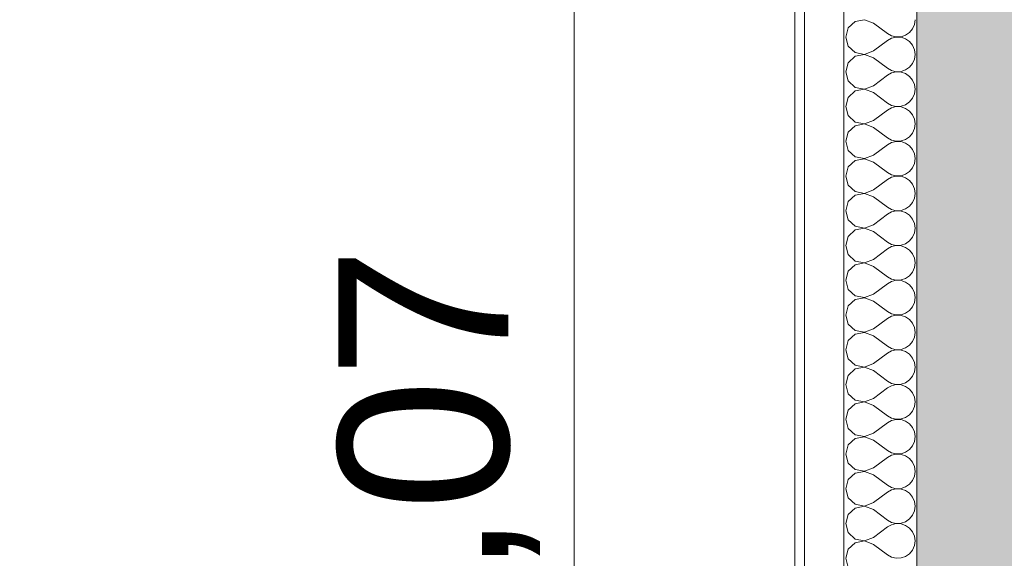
# Model space of a CAD drawing. Header units: millimetres. Extents: x -467606 to 1964440, y -17510 to 201584.
# Tile 24 of 43: x -451800 to -449776, y 6868 to 7976. Entities that reach past the tile are written whole.
import ezdxf

# ---------------------------------------------------------------- set-up
doc = ezdxf.new("R2010")
doc.units = ezdxf.units.MM
doc.header["$MEASUREMENT"] = 0
doc.set_wipeout_variables(frame=1)
doc.linetypes.add('Wipeout_Contour', pattern=[1000, 0, -1000])
doc.layers.add('АР-Стены_внешние_.АР', color=7, linetype='Continuous')
doc.layers.add('АР-Чертеж-Размеры.АР', color=7, linetype='Continuous')
for name, color, linetype, lineweight in [('АР-Стены_внешние_.АР_Ном._пера__1', 7, 'Continuous', 0), ('АР-Стены_внешние_.АР_Ном._пера__120', 7, 'Continuous', 0), ('АР-Стены_внутренние_пилоны.АР_Ном._пера__1', 7, 'Continuous', 0), ('АР-Чертеж-Размеры.АР_Ном._пера__1', 7, 'Continuous', 0)]:
    doc.layers.add(name, color=color, linetype=linetype, lineweight=lineweight)
doc.styles.add('РЎР“Р•РќР•Р\xa0Р\x98Р\xa0_РЎРўР\x98Р›Р¬_1', font='arial.ttf')
doc.styles.add('РЎР“Р•РќР•Р\xa0Р\x98Р\xa0_РЎРўР\x98Р›Р¬_2', font='arial.ttf')
doc.dimstyles.new('СГЕНЕРИР_СТИЛЬ__2', dxfattribs={"dimtxt": 350, "dimasz": 237.5, "dimexe": 0.18, "dimexo": 300000, "dimgap": 0, "dimtad": 1, "dimlfac": 0.001, "dimzin": 0, "dimdsep": 46, "dimtxsty": 'РЎР“Р•РќР•Р\xa0Р\x98Р\xa0_РЎРўР\x98Р›Р¬_1', "dimblk": 'ARROWHEAD_6', "dimblk1": 'ARROWHEAD_6', "dimblk2": 'ARROWHEAD_6', "dimcen": 0.09, "dimclrd": 7, "dimclre": 7, "dimclrt": 7, "dimadec": 0, "dimazin": 0, "dimtfac": 1, "dimtdec": 4, "dimtmove": 0, "dimatfit": 3, "dimfxl": 1, "dimtolj": 1, "dimtzin": 0, "dimarcsym": 0})
doc.dimstyles.new('СГЕНЕРИР_СТИЛЬ__7', dxfattribs={"dimtxt": 400, "dimasz": 237.5, "dimexe": 0.18, "dimexo": 2000, "dimgap": 0, "dimtad": 1, "dimlfac": 0.001, "dimzin": 0, "dimdsep": 46, "dimtxsty": 'РЎР“Р•РќР•Р\xa0Р\x98Р\xa0_РЎРўР\x98Р›Р¬_2', "dimblk": 'ARROWHEAD_6', "dimblk1": 'ARROWHEAD_6', "dimblk2": 'ARROWHEAD_6', "dimcen": 0.09, "dimclrd": 7, "dimclre": 7, "dimclrt": 7, "dimadec": 0, "dimazin": 0, "dimtfac": 1, "dimtdec": 4, "dimtmove": 0, "dimatfit": 3, "dimfxl": 1, "dimtolj": 1, "dimtzin": 0, "dimarcsym": 0})

# ---------------------------------------------------------------- blocks, each defined once
blk = doc.blocks.new('*X33')
at = {"layer": 'АР-Стены_внешние_.АР_Ном._пера__120', "color": 7, "linetype": 'Continuous', "lineweight": 0}
for p, q in [((-450096.4, 7958.8), (-450101.7, 7940)), ((-450082, 7971.9), (-450096.4, 7958.8)), ((-450062.8, 7975.6), (-450082, 7971.9)), ((-450044.6, 7968.6), (-450062.8, 7975.6)), ((-450044.6, 7968.6), (-450016, 7947.1)), ((-449970.5, 7949.4), (-449964.2, 7956.9)), ((-449964.2, 7956.9), (-449960.2, 7966)), ((-449960.2, 7966), (-449958.9, 7975.7)), ((-450101.7, 7940), (-450096.4, 7921.2)), ((-450016, 7947.1), (-450007.4, 7942.4)), ((-450007.4, 7937.6), (-450016, 7932.9)), ((-450007.4, 7942.4), (-449997.8, 7940.1)), ((-449997.8, 7939.9), (-450007.4, 7937.6)), ((-449997.8, 7940.1), (-449988, 7940.6)), ((-449988, 7939.4), (-449997.8, 7939.9)), ((-449988, 7940.6), (-449978.6, 7943.8)), ((-449978.6, 7936.2), (-449988, 7939.4)), ((-449978.6, 7943.8), (-449970.5, 7949.4)), ((-449970.5, 7930.6), (-449978.6, 7936.2)), ((-450096.4, 7921.2), (-450082, 7908.1)), ((-450044.6, 7911.4), (-450016, 7932.9)), ((-449964.2, 7923.1), (-449970.5, 7930.6)), ((-449960.2, 7914), (-449964.2, 7923.1)), ((-450082, 7900.5), (-450096.4, 7887.3)), ((-450082, 7908.1), (-450062.8, 7904.4)), ((-450062.8, 7904.1), (-450082, 7900.5)), ((-450062.8, 7904.4), (-450044.6, 7911.4)), ((-450044.6, 7897.1), (-450062.8, 7904.1)), ((-450044.6, 7897.1), (-450016, 7875.7)), ((-449958.9, 7904.3), (-449960.2, 7914)), ((-449960.2, 7894.5), (-449958.9, 7904.3)), ((-450096.4, 7887.3), (-450101.7, 7868.6)), ((-450016, 7875.7), (-450007.4, 7870.9)), ((-449978.6, 7872.3), (-449970.5, 7877.9)), ((-449970.5, 7877.9), (-449964.2, 7885.5)), ((-449964.2, 7885.5), (-449960.2, 7894.5)), ((-450101.7, 7868.6), (-450096.4, 7849.8)), ((-450044.6, 7840), (-450016, 7861.4)), ((-450007.4, 7866.2), (-450016, 7861.4)), ((-450007.4, 7870.9), (-449997.8, 7868.7)), ((-449997.8, 7868.4), (-450007.4, 7866.2)), ((-449997.8, 7868.7), (-449988, 7869.2)), ((-449988, 7867.9), (-449997.8, 7868.4)), ((-449988, 7869.2), (-449978.6, 7872.3)), ((-449978.6, 7864.8), (-449988, 7867.9)), ((-449970.5, 7859.2), (-449978.6, 7864.8)), ((-449964.2, 7851.6), (-449970.5, 7859.2)), ((-450096.4, 7849.8), (-450082, 7836.6)), ((-450082, 7836.6), (-450062.8, 7833)), ((-450062.8, 7833), (-450044.6, 7840)), ((-449960.2, 7842.6), (-449964.2, 7851.6)), ((-449958.9, 7832.9), (-449960.2, 7842.6)), ((-450096.4, 7815.9), (-450101.7, 7797.1)), ((-450082, 7829.1), (-450096.4, 7815.9)), ((-450062.8, 7832.7), (-450082, 7829.1)), ((-450044.6, 7825.7), (-450062.8, 7832.7)), ((-450044.6, 7825.7), (-450016, 7804.3)), ((-449970.5, 7806.5), (-449964.2, 7814.1)), ((-449964.2, 7814.1), (-449960.2, 7823.1)), ((-449960.2, 7823.1), (-449958.9, 7832.9)), ((-450101.7, 7797.1), (-450096.4, 7778.4)), ((-450016, 7804.3), (-450007.4, 7799.5)), ((-450007.4, 7794.8), (-450016, 7790)), ((-450007.4, 7799.5), (-449997.8, 7797.3)), ((-449997.8, 7797), (-450007.4, 7794.8)), ((-449997.8, 7797.3), (-449988, 7797.8)), ((-449988, 7796.5), (-449997.8, 7797)), ((-449988, 7797.8), (-449978.6, 7800.9)), ((-449978.6, 7793.4), (-449988, 7796.5)), ((-449978.6, 7800.9), (-449970.5, 7806.5)), ((-450096.4, 7778.4), (-450082, 7765.2)), ((-450044.6, 7768.6), (-450016, 7790)), ((-449970.5, 7787.8), (-449978.6, 7793.4)), ((-449964.2, 7780.2), (-449970.5, 7787.8)), ((-449960.2, 7771.2), (-449964.2, 7780.2)), ((-450082, 7757.7), (-450096.4, 7744.5)), ((-450082, 7765.2), (-450062.8, 7761.6)), ((-450062.8, 7761.3), (-450082, 7757.7)), ((-450062.8, 7761.6), (-450044.6, 7768.6)), ((-450044.6, 7754.3), (-450062.8, 7761.3)), ((-450044.6, 7754.3), (-450016, 7732.9)), ((-449958.9, 7761.4), (-449960.2, 7771.2)), ((-449960.2, 7751.7), (-449958.9, 7761.4)), ((-450096.4, 7744.5), (-450101.7, 7725.7)), ((-449978.6, 7729.5), (-449970.5, 7735.1)), ((-449970.5, 7735.1), (-449964.2, 7742.7)), ((-449964.2, 7742.7), (-449960.2, 7751.7)), ((-450101.7, 7725.7), (-450096.4, 7706.9)), ((-450044.6, 7697.1), (-450016, 7718.6)), ((-450016, 7732.9), (-450007.4, 7728.1)), ((-450007.4, 7723.3), (-450016, 7718.6)), ((-450007.4, 7728.1), (-449997.8, 7725.9)), ((-449997.8, 7725.6), (-450007.4, 7723.3)), ((-449997.8, 7725.9), (-449988, 7726.3)), ((-449988, 7725.1), (-449997.8, 7725.6)), ((-449988, 7726.3), (-449978.6, 7729.5)), ((-449978.6, 7721.9), (-449988, 7725.1)), ((-449970.5, 7716.4), (-449978.6, 7721.9)), ((-449964.2, 7708.8), (-449970.5, 7716.4)), ((-450096.4, 7706.9), (-450082, 7693.8)), ((-450082, 7693.8), (-450062.8, 7690.1)), ((-450062.8, 7690.1), (-450044.6, 7697.1)), ((-449960.2, 7699.8), (-449964.2, 7708.8)), ((-449958.9, 7690), (-449960.2, 7699.8)), ((-450096.4, 7673.1), (-450101.7, 7654.3)), ((-450082, 7686.2), (-450096.4, 7673.1)), ((-450062.8, 7689.9), (-450082, 7686.2)), ((-450044.6, 7682.9), (-450062.8, 7689.9)), ((-450044.6, 7682.9), (-450016, 7661.4)), ((-449964.2, 7671.2), (-449960.2, 7680.2)), ((-449960.2, 7680.2), (-449958.9, 7690)), ((-450101.7, 7654.3), (-450096.4, 7635.5)), ((-450016, 7661.4), (-450007.4, 7656.7)), ((-450007.4, 7651.9), (-450016, 7647.1)), ((-450007.4, 7656.7), (-449997.8, 7654.4)), ((-449997.8, 7654.1), (-450007.4, 7651.9)), ((-449997.8, 7654.4), (-449988, 7654.9)), ((-449988, 7653.7), (-449997.8, 7654.1)), ((-449988, 7654.9), (-449978.6, 7658.1)), ((-449978.6, 7650.5), (-449988, 7653.7)), ((-449978.6, 7658.1), (-449970.5, 7663.6)), ((-449970.5, 7663.6), (-449964.2, 7671.2)), ((-450096.4, 7635.5), (-450082, 7622.3)), ((-450044.6, 7625.7), (-450016, 7647.1)), ((-449970.5, 7644.9), (-449978.6, 7650.5)), ((-449964.2, 7637.3), (-449970.5, 7644.9)), ((-449960.2, 7628.3), (-449964.2, 7637.3)), ((-450082, 7614.8), (-450096.4, 7601.6)), ((-450082, 7622.3), (-450062.8, 7618.7)), ((-450062.8, 7618.4), (-450082, 7614.8)), ((-450062.8, 7618.7), (-450044.6, 7625.7)), ((-450044.6, 7611.4), (-450062.8, 7618.4)), ((-450044.6, 7611.4), (-450016, 7590)), ((-449958.9, 7618.6), (-449960.2, 7628.3)), ((-449960.2, 7608.8), (-449958.9, 7618.6)), ((-450096.4, 7601.6), (-450101.7, 7582.9)), ((-449978.6, 7586.6), (-449970.5, 7592.2)), ((-449970.5, 7592.2), (-449964.2, 7599.8)), ((-449964.2, 7599.8), (-449960.2, 7608.8)), ((-450101.7, 7582.9), (-450096.4, 7564.1)), ((-450044.6, 7554.3), (-450016, 7575.7)), ((-450016, 7590), (-450007.4, 7585.2)), ((-450007.4, 7580.5), (-450016, 7575.7)), ((-450007.4, 7585.2), (-449997.8, 7583)), ((-449997.8, 7582.7), (-450007.4, 7580.5)), ((-449997.8, 7583), (-449988, 7583.5)), ((-449988, 7582.2), (-449997.8, 7582.7)), ((-449988, 7583.5), (-449978.6, 7586.6)), ((-449978.6, 7579.1), (-449988, 7582.2)), ((-449970.5, 7573.5), (-449978.6, 7579.1)), ((-449964.2, 7565.9), (-449970.5, 7573.5)), ((-450096.4, 7564.1), (-450082, 7550.9)), ((-450082, 7550.9), (-450062.8, 7547.3)), ((-450062.8, 7547.3), (-450044.6, 7554.3)), ((-449960.2, 7556.9), (-449964.2, 7565.9)), ((-449958.9, 7547.1), (-449960.2, 7556.9)), ((-450082, 7543.4), (-450096.4, 7530.2)), ((-450062.8, 7547), (-450082, 7543.4)), ((-450044.6, 7540), (-450062.8, 7547)), ((-450044.6, 7540), (-450016, 7518.6)), ((-449964.2, 7528.4), (-449960.2, 7537.4)), ((-449960.2, 7537.4), (-449958.9, 7547.1)), ((-450096.4, 7530.2), (-450101.7, 7511.4)), ((-450101.7, 7511.4), (-450096.4, 7492.7)), ((-450016, 7518.6), (-450007.4, 7513.8)), ((-450007.4, 7513.8), (-449997.8, 7511.6)), ((-449997.8, 7511.3), (-450007.4, 7509.1)), ((-449997.8, 7511.6), (-449988, 7512.1)), ((-449988, 7510.8), (-449997.8, 7511.3)), ((-449988, 7512.1), (-449978.6, 7515.2)), ((-449978.6, 7507.7), (-449988, 7510.8)), ((-449978.6, 7515.2), (-449970.5, 7520.8)), ((-449970.5, 7520.8), (-449964.2, 7528.4)), ((-450096.4, 7492.7), (-450082, 7479.5)), ((-450044.6, 7482.9), (-450016, 7504.3)), ((-450007.4, 7509.1), (-450016, 7504.3)), ((-449970.5, 7502.1), (-449978.6, 7507.7)), ((-449964.2, 7494.5), (-449970.5, 7502.1)), ((-449960.2, 7485.5), (-449964.2, 7494.5)), ((-450082, 7471.9), (-450096.4, 7458.8)), ((-450082, 7479.5), (-450062.8, 7475.9)), ((-450062.8, 7475.6), (-450082, 7471.9)), ((-450062.8, 7475.9), (-450044.6, 7482.9)), ((-450044.6, 7468.6), (-450062.8, 7475.6)), ((-449958.9, 7475.7), (-449960.2, 7485.5)), ((-449960.2, 7466), (-449958.9, 7475.7)), ((-450096.4, 7458.8), (-450101.7, 7440)), ((-450044.6, 7468.6), (-450016, 7447.1)), ((-449970.5, 7449.4), (-449964.2, 7456.9)), ((-449964.2, 7456.9), (-449960.2, 7466)), ((-450101.7, 7440), (-450096.4, 7421.2)), ((-450044.6, 7411.4), (-450016, 7432.9)), ((-450016, 7447.1), (-450007.4, 7442.4)), ((-450007.4, 7437.6), (-450016, 7432.9)), ((-450007.4, 7442.4), (-449997.8, 7440.1)), ((-449997.8, 7439.9), (-450007.4, 7437.6)), ((-449997.8, 7440.1), (-449988, 7440.6)), ((-449988, 7439.4), (-449997.8, 7439.9)), ((-449988, 7440.6), (-449978.6, 7443.8)), ((-449978.6, 7436.2), (-449988, 7439.4)), ((-449978.6, 7443.8), (-449970.5, 7449.4)), ((-449970.5, 7430.6), (-449978.6, 7436.2)), ((-449964.2, 7423.1), (-449970.5, 7430.6)), ((-450096.4, 7421.2), (-450082, 7408.1)), ((-450062.8, 7404.4), (-450044.6, 7411.4)), ((-449960.2, 7414), (-449964.2, 7423.1)), ((-449958.9, 7404.3), (-449960.2, 7414)), ((-450082, 7400.5), (-450096.4, 7387.3)), ((-450082, 7408.1), (-450062.8, 7404.4)), ((-450062.8, 7404.1), (-450082, 7400.5)), ((-450044.6, 7397.1), (-450062.8, 7404.1)), ((-450044.6, 7397.1), (-450016, 7375.7)), ((-449964.2, 7385.5), (-449960.2, 7394.5)), ((-449960.2, 7394.5), (-449958.9, 7404.3)), ((-450096.4, 7387.3), (-450101.7, 7368.6)), ((-450101.7, 7368.6), (-450096.4, 7349.8)), ((-450016, 7375.7), (-450007.4, 7370.9)), ((-450007.4, 7370.9), (-449997.8, 7368.7)), ((-449997.8, 7368.7), (-449988, 7369.2)), ((-449988, 7369.2), (-449978.6, 7372.3)), ((-449978.6, 7372.3), (-449970.5, 7377.9)), ((-449970.5, 7377.9), (-449964.2, 7385.5)), ((-450096.4, 7349.8), (-450082, 7336.6)), ((-450044.6, 7340), (-450016, 7361.4)), ((-450007.4, 7366.2), (-450016, 7361.4)), ((-449997.8, 7368.4), (-450007.4, 7366.2)), ((-449988, 7367.9), (-449997.8, 7368.4)), ((-449978.6, 7364.8), (-449988, 7367.9)), ((-449970.5, 7359.2), (-449978.6, 7364.8)), ((-449964.2, 7351.6), (-449970.5, 7359.2)), ((-449960.2, 7342.6), (-449964.2, 7351.6)), ((-450082, 7329.1), (-450096.4, 7315.9)), ((-450082, 7336.6), (-450062.8, 7333)), ((-450062.8, 7332.7), (-450082, 7329.1)), ((-450062.8, 7333), (-450044.6, 7340)), ((-450044.6, 7325.7), (-450062.8, 7332.7)), ((-449958.9, 7332.9), (-449960.2, 7342.6)), ((-449960.2, 7323.1), (-449958.9, 7332.9)), ((-450096.4, 7315.9), (-450101.7, 7297.1)), ((-450044.6, 7325.7), (-450016, 7304.3)), ((-449970.5, 7306.5), (-449964.2, 7314.1)), ((-449964.2, 7314.1), (-449960.2, 7323.1)), ((-450101.7, 7297.1), (-450096.4, 7278.4)), ((-450044.6, 7268.6), (-450016, 7290)), ((-450016, 7304.3), (-450007.4, 7299.5)), ((-450007.4, 7294.8), (-450016, 7290)), ((-450007.4, 7299.5), (-449997.8, 7297.3)), ((-449997.8, 7297), (-450007.4, 7294.8)), ((-449997.8, 7297.3), (-449988, 7297.8)), ((-449988, 7296.5), (-449997.8, 7297)), ((-449988, 7297.8), (-449978.6, 7300.9)), ((-449978.6, 7293.4), (-449988, 7296.5)), ((-449978.6, 7300.9), (-449970.5, 7306.5)), ((-449970.5, 7287.8), (-449978.6, 7293.4)), ((-449964.2, 7280.2), (-449970.5, 7287.8)), ((-450096.4, 7278.4), (-450082, 7265.2)), ((-450062.8, 7261.6), (-450044.6, 7268.6)), ((-449960.2, 7271.2), (-449964.2, 7280.2)), ((-449958.9, 7261.4), (-449960.2, 7271.2)), ((-450082, 7257.7), (-450096.4, 7244.5)), ((-450082, 7265.2), (-450062.8, 7261.6)), ((-450062.8, 7261.3), (-450082, 7257.7)), ((-450044.6, 7254.3), (-450062.8, 7261.3)), ((-450044.6, 7254.3), (-450016, 7232.9)), ((-449964.2, 7242.7), (-449960.2, 7251.7)), ((-449960.2, 7251.7), (-449958.9, 7261.4)), ((-450096.4, 7244.5), (-450101.7, 7225.7)), ((-450016, 7232.9), (-450007.4, 7228.1)), ((-450007.4, 7228.1), (-449997.8, 7225.9)), ((-449988, 7226.3), (-449978.6, 7229.5)), ((-449978.6, 7229.5), (-449970.5, 7235.1)), ((-449970.5, 7235.1), (-449964.2, 7242.7)), ((-450101.7, 7225.7), (-450096.4, 7206.9)), ((-450096.4, 7206.9), (-450082, 7193.8)), ((-450044.6, 7197.1), (-450016, 7218.6)), ((-450007.4, 7223.3), (-450016, 7218.6)), ((-449997.8, 7225.6), (-450007.4, 7223.3)), ((-449997.8, 7225.9), (-449988, 7226.3)), ((-449988, 7225.1), (-449997.8, 7225.6)), ((-449978.6, 7221.9), (-449988, 7225.1)), ((-449970.5, 7216.4), (-449978.6, 7221.9)), ((-449964.2, 7208.8), (-449970.5, 7216.4)), ((-449960.2, 7199.8), (-449964.2, 7208.8)), ((-450082, 7193.8), (-450062.8, 7190.1)), ((-450062.8, 7189.9), (-450082, 7186.2)), ((-450062.8, 7190.1), (-450044.6, 7197.1)), ((-450044.6, 7182.9), (-450062.8, 7189.9)), ((-449958.9, 7190), (-449960.2, 7199.8)), ((-449960.2, 7180.2), (-449958.9, 7190)), ((-450096.4, 7173.1), (-450101.7, 7154.3)), ((-450082, 7186.2), (-450096.4, 7173.1)), ((-450044.6, 7182.9), (-450016, 7161.4)), ((-449970.5, 7163.6), (-449964.2, 7171.2)), ((-449964.2, 7171.2), (-449960.2, 7180.2)), ((-450101.7, 7154.3), (-450096.4, 7135.5)), ((-450044.6, 7125.7), (-450016, 7147.1)), ((-450016, 7161.4), (-450007.4, 7156.7)), ((-450007.4, 7151.9), (-450016, 7147.1)), ((-450007.4, 7156.7), (-449997.8, 7154.4)), ((-449997.8, 7154.1), (-450007.4, 7151.9)), ((-449997.8, 7154.4), (-449988, 7154.9)), ((-449988, 7153.7), (-449997.8, 7154.1)), ((-449988, 7154.9), (-449978.6, 7158.1)), ((-449978.6, 7150.5), (-449988, 7153.7)), ((-449978.6, 7158.1), (-449970.5, 7163.6)), ((-449970.5, 7144.9), (-449978.6, 7150.5)), ((-450096.4, 7135.5), (-450082, 7122.3)), ((-450062.8, 7118.7), (-450044.6, 7125.7)), ((-449964.2, 7137.3), (-449970.5, 7144.9)), ((-449960.2, 7128.3), (-449964.2, 7137.3)), ((-449958.9, 7118.6), (-449960.2, 7128.3)), ((-450082, 7114.8), (-450096.4, 7101.6)), ((-450082, 7122.3), (-450062.8, 7118.7)), ((-450062.8, 7118.4), (-450082, 7114.8)), ((-450044.6, 7111.4), (-450062.8, 7118.4)), ((-450044.6, 7111.4), (-450016, 7090)), ((-449964.2, 7099.8), (-449960.2, 7108.8)), ((-449960.2, 7108.8), (-449958.9, 7118.6)), ((-450096.4, 7101.6), (-450101.7, 7082.9)), ((-450016, 7090), (-450007.4, 7085.2)), ((-450007.4, 7085.2), (-449997.8, 7083)), ((-449988, 7083.5), (-449978.6, 7086.6)), ((-449978.6, 7086.6), (-449970.5, 7092.2)), ((-449970.5, 7092.2), (-449964.2, 7099.8)), ((-450101.7, 7082.9), (-450096.4, 7064.1)), ((-450044.6, 7054.3), (-450016, 7075.7)), ((-450007.4, 7080.5), (-450016, 7075.7)), ((-449997.8, 7082.7), (-450007.4, 7080.5)), ((-449997.8, 7083), (-449988, 7083.5)), ((-449988, 7082.2), (-449997.8, 7082.7)), ((-449978.6, 7079.1), (-449988, 7082.2)), ((-449970.5, 7073.5), (-449978.6, 7079.1)), ((-449964.2, 7065.9), (-449970.5, 7073.5)), ((-449960.2, 7056.9), (-449964.2, 7065.9)), ((-450096.4, 7064.1), (-450082, 7050.9)), ((-450082, 7050.9), (-450062.8, 7047.3)), ((-450062.8, 7047), (-450082, 7043.4)), ((-450062.8, 7047.3), (-450044.6, 7054.3)), ((-450044.6, 7040), (-450062.8, 7047)), ((-449958.9, 7047.1), (-449960.2, 7056.9)), ((-449960.2, 7037.4), (-449958.9, 7047.1)), ((-450096.4, 7030.2), (-450101.7, 7011.4)), ((-450082, 7043.4), (-450096.4, 7030.2)), ((-450044.6, 7040), (-450016, 7018.6)), ((-449970.5, 7020.8), (-449964.2, 7028.4)), ((-449964.2, 7028.4), (-449960.2, 7037.4)), ((-450101.7, 7011.4), (-450096.4, 6992.7)), ((-450044.6, 6982.9), (-450016, 7004.3)), ((-450016, 7018.6), (-450007.4, 7013.8)), ((-450007.4, 7009.1), (-450016, 7004.3)), ((-450007.4, 7013.8), (-449997.8, 7011.6)), ((-449997.8, 7011.3), (-450007.4, 7009.1)), ((-449997.8, 7011.6), (-449988, 7012.1)), ((-449988, 7010.8), (-449997.8, 7011.3)), ((-449988, 7012.1), (-449978.6, 7015.2)), ((-449978.6, 7007.7), (-449988, 7010.8)), ((-449978.6, 7015.2), (-449970.5, 7020.8)), ((-449970.5, 7002.1), (-449978.6, 7007.7)), ((-450096.4, 6992.7), (-450082, 6979.5)), ((-449964.2, 6994.5), (-449970.5, 7002.1)), ((-449960.2, 6985.5), (-449964.2, 6994.5)), ((-449958.9, 6975.7), (-449960.2, 6985.5)), ((-450082, 6971.9), (-450096.4, 6958.8)), ((-450082, 6979.5), (-450062.8, 6975.9)), ((-450062.8, 6975.6), (-450082, 6971.9)), ((-450062.8, 6975.9), (-450044.6, 6982.9)), ((-450044.6, 6968.6), (-450062.8, 6975.6)), ((-450044.6, 6968.6), (-450016, 6947.1)), ((-449964.2, 6956.9), (-449960.2, 6966)), ((-449960.2, 6966), (-449958.9, 6975.7)), ((-450096.4, 6958.8), (-450101.7, 6940)), ((-450016, 6947.1), (-450007.4, 6942.4)), ((-449988, 6940.6), (-449978.6, 6943.8)), ((-449978.6, 6943.8), (-449970.5, 6949.4)), ((-449970.5, 6949.4), (-449964.2, 6956.9)), ((-450101.7, 6940), (-450096.4, 6921.2)), ((-450044.6, 6911.4), (-450016, 6932.9)), ((-450007.4, 6937.6), (-450016, 6932.9)), ((-450007.4, 6942.4), (-449997.8, 6940.1)), ((-449997.8, 6939.9), (-450007.4, 6937.6)), ((-449997.8, 6940.1), (-449988, 6940.6)), ((-449988, 6939.4), (-449997.8, 6939.9)), ((-449978.6, 6936.2), (-449988, 6939.4)), ((-449970.5, 6930.6), (-449978.6, 6936.2)), ((-449964.2, 6923.1), (-449970.5, 6930.6)), ((-450096.4, 6921.2), (-450082, 6908.1)), ((-450082, 6908.1), (-450062.8, 6904.4)), ((-450062.8, 6904.1), (-450082, 6900.5)), ((-450062.8, 6904.4), (-450044.6, 6911.4)), ((-450044.6, 6897.1), (-450062.8, 6904.1)), ((-449960.2, 6914), (-449964.2, 6923.1)), ((-449958.9, 6904.3), (-449960.2, 6914)), ((-449960.2, 6894.5), (-449958.9, 6904.3)), ((-450096.4, 6887.3), (-450101.7, 6868.6)), ((-450082, 6900.5), (-450096.4, 6887.3)), ((-450044.6, 6897.1), (-450016, 6875.7)), ((-449970.5, 6877.9), (-449964.2, 6885.5)), ((-449964.2, 6885.5), (-449960.2, 6894.5)), ((-450101.7, 6868.6), (-450096.4, 6849.8)), ((-450016, 6875.7), (-450007.4, 6870.9)), ((-450007.4, 6870.9), (-449997.8, 6868.7)), ((-449997.8, 6868.7), (-449988, 6869.2)), ((-449988, 6869.2), (-449978.6, 6872.3)), ((-449978.6, 6872.3), (-449970.5, 6877.9))]:
    blk.add_line(p, q, dxfattribs=at)
blk = doc.blocks.new('Штриховка_16_3', base_point=(0, 0))
at = {"color": 254, "linetype": 'Wipeout_Contour', "lineweight": 0, "ltscale": 2250460.3944876}
blk.add_wipeout([(-450105.3, 3900), (-449955.3, 3900), (-449955.3, 9060), (-450105.3, 9060), (-450105.3, 4050)], dxfattribs=at).dxf.layer = 'АР-Стены_внешние_.АР'
at = {"layer": 'АР-Стены_внешние_.АР_Ном._пера__1', "color": 7, "linetype": 'Continuous', "lineweight": 0, "flags": 128}
blk.add_lwpolyline([(-450105.3, 3900), (-450105.3, 4050), (-450105.3, 9060), (-449955.3, 9060), (-449955.3, 3900)], close=True, dxfattribs=at)
at = {"layer": 'АР-Стены_внешние_.АР_Ном._пера__120', "color": 7, "linetype": 'Continuous', "lineweight": 0}
blk.add_blockref('*X33', (0, 0), dxfattribs=at)
blk = doc.blocks.new('*D301')
at = {"layer": 'АР-Чертеж-Размеры.АР_Ном._пера__1', "color": 7, "linetype": 'Continuous', "lineweight": 0, "transparency": 16777216}
for p, q in [((-465214, 60060), (-465214, 60247.5)), ((-465089, 59935), (-465339, 60185)), ((-449955.3, 60060), (-465448.4, 60060)), ((-465214, 349.8), (-465214, 60060)), ((-465339, 474.8), (-465089, 224.8)), ((-464979.6, 349.8), (-465448.4, 349.8)), ((-465214, 162.3), (-465214, 349.8))]:
    blk.add_line(p, q, dxfattribs=at)
at = {"layer": 'АР-Чертеж-Размеры.АР_Ном._пера__1', "color": 7, "lineweight": 0, "transparency": 16777216, "insert": (-465294, 29518.5), "char_height": 400, "attachment_point": 7, "rotation": 90, "style": 'РЎР“Р•РќР•Р\xa0Р\x98Р\xa0_РЎРўР\x98Р›Р¬_2'}
blk.add_mtext('\\A1;{\\pql;\\fArial|b0|i0|c204|p0;\\W1.000000;59,71}', dxfattribs=at)
blk = doc.blocks.new('ARROWHEAD_6')
at = {"color": 0, "linetype": 'Continuous', "lineweight": 0}
for p, q in [((-0.5, -0.5), (0.5, 0.5)), ((0, 0), (-1, 0))]:
    blk.add_line(p, q, dxfattribs=at)
blk = doc.blocks.new('*D488')
at = {"layer": 'АР-Чертеж-Размеры.АР_Ном._пера__1', "color": 7, "linetype": 'Continuous', "lineweight": 0, "transparency": 16777216}
for p, q in [((-450785.1, 9185), (-450535.1, 8935)), ((-450425.7, 9060), (-450894.5, 9060)), ((-450660.1, 4990), (-450660.1, 9060)), ((-450785.1, 5115), (-450535.1, 4865)), ((-450425.7, 4990), (-450894.5, 4990))]:
    blk.add_line(p, q, dxfattribs=at)
at = {"layer": 'АР-Чертеж-Размеры.АР_Ном._пера__1', "color": 7, "lineweight": 0, "transparency": 16777216, "insert": (-450730.1, 6557.9), "char_height": 350, "attachment_point": 7, "rotation": 90, "style": 'РЎР“Р•РќР•Р\xa0Р\x98Р\xa0_РЎРўР\x98Р›Р¬_1'}
blk.add_mtext('\\A1;{\\pql;\\fArial|b0|i0|c204|p0;\\W1.000000;4,07}', dxfattribs=at)

msp = doc.modelspace()

# ---------------------------------------------------------------- linework, layer by layer
at = {"layer": 'АР-Стены_внешние_.АР_Ном._пера__120', "color": 7, "linetype": 'Continuous', "lineweight": 0}
for p, q in [((-450206.301, 9060), (-450206.301, 4410)), ((-450186.301, 9060), (-450186.301, 4190))]:
    msp.add_line(p, q, dxfattribs=at)

# ---------------------------------------------------------------- block references
msp.add_blockref('Штриховка_16_3', (0, 0), dxfattribs=at)

# ---------------------------------------------------------------- next in the draw order: hatches: boundary and pattern name
at = {"layer": 'АР-Стены_внутренние_пилоны.АР_Ном._пера__1', "linetype": 'Continuous', "lineweight": 0}
h = msp.add_hatch(dxfattribs=at)
h.set_pattern_fill('ЖЕЛЕЗОБЕТОН__PROJECT__0003', style=0, pattern_type=2)
h.set_pattern_definition([(45, (0, 0), (-84.852814, 84.852814), []), (45, (-42.43, 42.43), (-84.852814, 84.852814), [90, -30, 0, -30])])
h.paths.add_polyline_path([(-449755.323, -4799.999), (-449955.323, -4799.999), (-449955.323, 9060), (-449755.323, 9060)])

# ---------------------------------------------------------------- next in the draw order: linework, layer by layer
at = {"layer": 'АР-Стены_внутренние_пилоны.АР_Ном._пера__1', "color": 7, "linetype": 'Continuous', "lineweight": 0, "flags": 128}
msp.add_lwpolyline([(-449755.323, -4799.999), (-449955.323, -4799.999), (-449955.323, 9060), (-449755.323, 9060)], close=True, dxfattribs=at)

# ---------------------------------------------------------------- next in the draw order: dimensions: what is measured, and where the dimension line sits
at = {"layer": 'АР-Чертеж-Размеры.АР', "color": 7, "linetype": 'Continuous', "lineweight": 0}
for base, p1, p2, dimstyle, picture, middle in [((-465213.993, 60060), (-465598.755, 349.782), (-449755.323, 60060), 'СГЕНЕРИР_СТИЛЬ__7', '*D301', (-465493.993, 30188.545)), ((-450660.09, 9060), (-450660.09, 4990), (-449755.323, 9060), 'СГЕНЕРИР_СТИЛЬ__2', '*D488', (-450905.09, 7010.993))]:
    dim = msp.add_linear_dim(base=base, p1=p1, p2=p2, angle=90, dimstyle=dimstyle, dxfattribs=at)
    dim.commit()
    dim.dimension.update_dxf_attribs({"geometry": picture, "text_midpoint": middle, "dimtype": 160, "text_rotation": 90})

doc.saveas('drawing.dxf')
